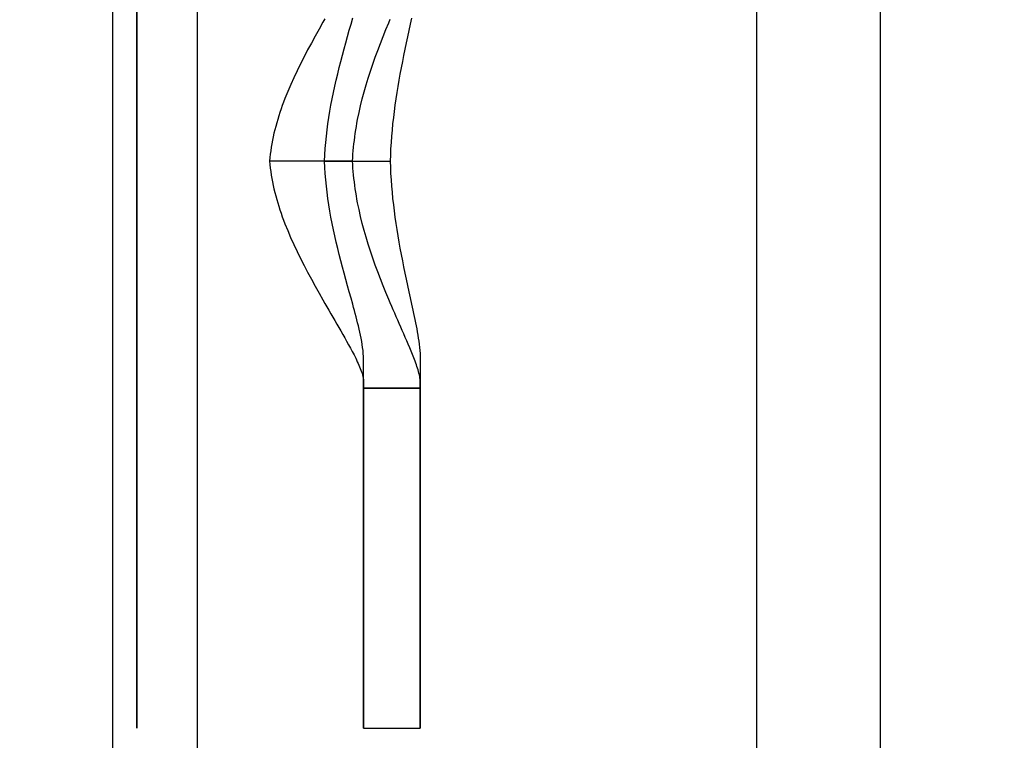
# Model space of a CAD drawing. Header units: millimetres. Extents: x 154 to 631, y -21 to 485.
# Tile 3 of 29: x 180 to 215, y -4 to 21. Entities that reach past the tile are written whole.
import ezdxf

# ---------------------------------------------------------------- set-up
doc = ezdxf.new("R2010")
doc.units = ezdxf.units.MM
doc.header["$MEASUREMENT"] = 0
doc.layers.add('Predefinito', color=5, linetype='Continuous')

# ---------------------------------------------------------------- blocks, each defined once
blk = doc.blocks.new('(#4357) (#777) Part3')
at = {"layer": 'Predefinito', "extrusion": (1, 0, 0)}
for points in [[(0, 20), (0.222, 19.998), (0.446, 19.99), (0.671, 19.977), (0.899, 19.96), (1.127, 19.936), (1.357, 19.908), (1.588, 19.873), (1.82, 19.833), (2.052, 19.787), (2.285, 19.735), (2.518, 19.678), (2.752, 19.614), (2.985, 19.544), (3.217, 19.468), (3.45, 19.386), (3.681, 19.298), (3.911, 19.203), (4.14, 19.103), (4.367, 18.996), (4.593, 18.883), (4.816, 18.764), (5.038, 18.638), (5.256, 18.507), (5.472, 18.37), (5.685, 18.227), (5.895, 18.078), (6.101, 17.924), (6.303, 17.764), (6.501, 17.598), (6.696, 17.427), (6.886, 17.252), (7.071, 17.071), (7.252, 16.886), (7.427, 16.696), (7.598, 16.501), (7.764, 16.303), (7.924, 16.101), (8.078, 15.895), (8.227, 15.685), (8.37, 15.472), (8.507, 15.256), (8.638, 15.038), (8.764, 14.816), (8.883, 14.593), (8.996, 14.367), (9.103, 14.14), (9.203, 13.911), (9.298, 13.681), (9.386, 13.45), (9.468, 13.217), (9.544, 12.985), (9.614, 12.752), (9.678, 12.518), (9.735, 12.285), (9.787, 12.052), (9.833, 11.82), (9.873, 11.588), (9.908, 11.357), (9.936, 11.127), (9.96, 10.899), (9.977, 10.671), (9.99, 10.446), (9.998, 10.222), (10, 10)], [(10, -10), (9.998, -10.222), (9.99, -10.446), (9.977, -10.671), (9.96, -10.899), (9.936, -11.127), (9.908, -11.357), (9.873, -11.588), (9.833, -11.82), (9.787, -12.052), (9.735, -12.285), (9.678, -12.518), (9.614, -12.752), (9.544, -12.985), (9.468, -13.217), (9.386, -13.45), (9.298, -13.681), (9.203, -13.911), (9.103, -14.14), (8.996, -14.367), (8.883, -14.593), (8.764, -14.816), (8.638, -15.038), (8.507, -15.256), (8.37, -15.472), (8.227, -15.685), (8.078, -15.895), (7.924, -16.101), (7.764, -16.303), (7.598, -16.501), (7.427, -16.696), (7.252, -16.886), (7.071, -17.071), (6.886, -17.252), (6.696, -17.427), (6.501, -17.598), (6.303, -17.764), (6.101, -17.924), (5.895, -18.078), (5.685, -18.227), (5.472, -18.37), (5.256, -18.507), (5.038, -18.638), (4.816, -18.764), (4.593, -18.883), (4.367, -18.996), (4.14, -19.103), (3.911, -19.203), (3.681, -19.298), (3.45, -19.386), (3.217, -19.468), (2.985, -19.544), (2.752, -19.614), (2.518, -19.678), (2.285, -19.735), (2.052, -19.787), (1.82, -19.833), (1.588, -19.873), (1.357, -19.908), (1.127, -19.936), (0.899, -19.96), (0.671, -19.977), (0.446, -19.99), (0.222, -19.998), (0, -20)], [(0, -18), (0.178, -17.998), (0.357, -17.992), (0.537, -17.982), (0.719, -17.968), (0.902, -17.949), (1.086, -17.926), (1.27, -17.899), (1.456, -17.866), (1.642, -17.83), (1.828, -17.788), (2.015, -17.742), (2.201, -17.691), (2.388, -17.635), (2.574, -17.575), (2.76, -17.509), (2.945, -17.438), (3.129, -17.363), (3.312, -17.282), (3.494, -17.197), (3.674, -17.106), (3.853, -17.011), (4.03, -16.911), (4.205, -16.806), (4.378, -16.696), (4.548, -16.582), (4.716, -16.462), (4.88, -16.339), (5.042, -16.211), (5.201, -16.078), (5.357, -15.942), (5.509, -15.801), (5.657, -15.657), (5.801, -15.509), (5.942, -15.357), (6.078, -15.201), (6.211, -15.042), (6.339, -14.88), (6.462, -14.716), (6.582, -14.548), (6.696, -14.378), (6.806, -14.205), (6.911, -14.03), (7.011, -13.853), (7.106, -13.674), (7.197, -13.494), (7.282, -13.312), (7.363, -13.129), (7.438, -12.945), (7.509, -12.76), (7.575, -12.574), (7.635, -12.388), (7.691, -12.201), (7.742, -12.015), (7.788, -11.828), (7.83, -11.642), (7.866, -11.456), (7.899, -11.27), (7.926, -11.086), (7.949, -10.902), (7.968, -10.719), (7.982, -10.537), (7.992, -10.357), (7.998, -10.178), (8, -10)], [(8, 10), (7.998, 10.178), (7.992, 10.357), (7.982, 10.537), (7.968, 10.719), (7.949, 10.902), (7.926, 11.086), (7.899, 11.27), (7.866, 11.456), (7.83, 11.642), (7.788, 11.828), (7.742, 12.015), (7.691, 12.201), (7.635, 12.388), (7.575, 12.574), (7.509, 12.76), (7.438, 12.945), (7.363, 13.129), (7.282, 13.312), (7.197, 13.494), (7.106, 13.674), (7.011, 13.853), (6.911, 14.03), (6.806, 14.205), (6.696, 14.378), (6.582, 14.548), (6.462, 14.716), (6.339, 14.88), (6.211, 15.042), (6.078, 15.201), (5.942, 15.357), (5.801, 15.509), (5.657, 15.657), (5.509, 15.801), (5.357, 15.942), (5.201, 16.078), (5.042, 16.211), (4.88, 16.339), (4.716, 16.462), (4.548, 16.582), (4.378, 16.696), (4.205, 16.806), (4.03, 16.911), (3.853, 17.011), (3.674, 17.106), (3.494, 17.197), (3.312, 17.282), (3.129, 17.363), (2.945, 17.438), (2.76, 17.509), (2.574, 17.575), (2.388, 17.635), (2.201, 17.691), (2.015, 17.742), (1.828, 17.788), (1.642, 17.83), (1.456, 17.866), (1.27, 17.899), (1.086, 17.926), (0.902, 17.949), (0.719, 17.968), (0.537, 17.982), (0.357, 17.992), (0.178, 17.998), (0, 18)], [(-10, -10), (-9.998, -10.222), (-9.99, -10.446), (-9.977, -10.671), (-9.96, -10.899), (-9.936, -11.127), (-9.908, -11.357), (-9.873, -11.588), (-9.833, -11.82), (-9.787, -12.052), (-9.735, -12.285), (-9.678, -12.518), (-9.614, -12.752), (-9.544, -12.985), (-9.468, -13.217), (-9.386, -13.45), (-9.298, -13.681), (-9.203, -13.911), (-9.103, -14.14), (-8.996, -14.367), (-8.883, -14.593), (-8.764, -14.816), (-8.638, -15.038), (-8.507, -15.256), (-8.37, -15.472), (-8.227, -15.685), (-8.078, -15.895), (-7.924, -16.101), (-7.764, -16.303), (-7.598, -16.501), (-7.427, -16.696), (-7.252, -16.886), (-7.071, -17.071), (-6.886, -17.252), (-6.696, -17.427), (-6.501, -17.598), (-6.303, -17.764), (-6.101, -17.924), (-5.895, -18.078), (-5.685, -18.227), (-5.472, -18.37), (-5.256, -18.507), (-5.038, -18.638), (-4.816, -18.764), (-4.593, -18.883), (-4.367, -18.996), (-4.14, -19.103), (-3.911, -19.203), (-3.681, -19.298), (-3.45, -19.386), (-3.217, -19.468), (-2.985, -19.544), (-2.752, -19.614), (-2.518, -19.678), (-2.285, -19.735), (-2.052, -19.787), (-1.82, -19.833), (-1.588, -19.873), (-1.357, -19.908), (-1.127, -19.936), (-0.899, -19.96), (-0.671, -19.977), (-0.446, -19.99), (-0.222, -19.998), (0, -20)], [(0, 20), (-0.222, 19.998), (-0.446, 19.99), (-0.671, 19.977), (-0.899, 19.96), (-1.127, 19.936), (-1.357, 19.908), (-1.588, 19.873), (-1.82, 19.833), (-2.052, 19.787), (-2.285, 19.735), (-2.518, 19.678), (-2.752, 19.614), (-2.985, 19.544), (-3.217, 19.468), (-3.45, 19.386), (-3.681, 19.298), (-3.911, 19.203), (-4.14, 19.103), (-4.367, 18.996), (-4.593, 18.883), (-4.816, 18.764), (-5.038, 18.638), (-5.256, 18.507), (-5.472, 18.37), (-5.685, 18.227), (-5.895, 18.078), (-6.101, 17.924), (-6.303, 17.764), (-6.501, 17.598), (-6.696, 17.427), (-6.886, 17.252), (-7.071, 17.071), (-7.252, 16.886), (-7.427, 16.696), (-7.598, 16.501), (-7.764, 16.303), (-7.924, 16.101), (-8.078, 15.895), (-8.227, 15.685), (-8.37, 15.472), (-8.507, 15.256), (-8.638, 15.038), (-8.764, 14.816), (-8.883, 14.593), (-8.996, 14.367), (-9.103, 14.14), (-9.203, 13.911), (-9.298, 13.681), (-9.386, 13.45), (-9.468, 13.217), (-9.544, 12.985), (-9.614, 12.752), (-9.678, 12.518), (-9.735, 12.285), (-9.787, 12.052), (-9.833, 11.82), (-9.873, 11.588), (-9.908, 11.357), (-9.936, 11.127), (-9.96, 10.899), (-9.977, 10.671), (-9.99, 10.446), (-9.998, 10.222), (-10, 10)], [(0, -18), (-0.178, -17.998), (-0.357, -17.992), (-0.537, -17.982), (-0.719, -17.968), (-0.902, -17.949), (-1.086, -17.926), (-1.27, -17.899), (-1.456, -17.866), (-1.642, -17.83), (-1.828, -17.788), (-2.015, -17.742), (-2.201, -17.691), (-2.388, -17.635), (-2.574, -17.575), (-2.76, -17.509), (-2.945, -17.438), (-3.129, -17.363), (-3.312, -17.282), (-3.494, -17.197), (-3.674, -17.106), (-3.853, -17.011), (-4.03, -16.911), (-4.205, -16.806), (-4.378, -16.696), (-4.548, -16.582), (-4.716, -16.462), (-4.88, -16.339), (-5.042, -16.211), (-5.201, -16.078), (-5.357, -15.942), (-5.509, -15.801), (-5.657, -15.657), (-5.801, -15.509), (-5.942, -15.357), (-6.078, -15.201), (-6.211, -15.042), (-6.339, -14.88), (-6.462, -14.716), (-6.582, -14.548), (-6.696, -14.378), (-6.806, -14.205), (-6.911, -14.03), (-7.011, -13.853), (-7.106, -13.674), (-7.197, -13.494), (-7.282, -13.312), (-7.363, -13.129), (-7.438, -12.945), (-7.509, -12.76), (-7.575, -12.574), (-7.635, -12.388), (-7.691, -12.201), (-7.742, -12.015), (-7.788, -11.828), (-7.83, -11.642), (-7.866, -11.456), (-7.899, -11.27), (-7.926, -11.086), (-7.949, -10.902), (-7.968, -10.719), (-7.982, -10.537), (-7.992, -10.357), (-7.998, -10.178), (-8, -10)], [(-8, 10), (-7.998, 10.178), (-7.992, 10.357), (-7.982, 10.537), (-7.968, 10.719), (-7.949, 10.902), (-7.926, 11.086), (-7.899, 11.27), (-7.866, 11.456), (-7.83, 11.642), (-7.788, 11.828), (-7.742, 12.015), (-7.691, 12.201), (-7.635, 12.388), (-7.575, 12.574), (-7.509, 12.76), (-7.438, 12.945), (-7.363, 13.129), (-7.282, 13.312), (-7.197, 13.494), (-7.106, 13.674), (-7.011, 13.853), (-6.911, 14.03), (-6.806, 14.205), (-6.696, 14.378), (-6.582, 14.548), (-6.462, 14.716), (-6.339, 14.88), (-6.211, 15.042), (-6.078, 15.201), (-5.942, 15.357), (-5.801, 15.509), (-5.657, 15.657), (-5.509, 15.801), (-5.357, 15.942), (-5.201, 16.078), (-5.042, 16.211), (-4.88, 16.339), (-4.716, 16.462), (-4.548, 16.582), (-4.378, 16.696), (-4.205, 16.806), (-4.03, 16.911), (-3.853, 17.011), (-3.674, 17.106), (-3.494, 17.197), (-3.312, 17.282), (-3.129, 17.363), (-2.945, 17.438), (-2.76, 17.509), (-2.574, 17.575), (-2.388, 17.635), (-2.201, 17.691), (-2.015, 17.742), (-1.828, 17.788), (-1.642, 17.83), (-1.456, 17.866), (-1.27, 17.899), (-1.086, 17.926), (-0.902, 17.949), (-0.719, 17.968), (-0.537, 17.982), (-0.357, 17.992), (-0.178, 17.998), (0, 18)], [(0, -20), (0, -18)], [(0, 18), (0, 20)], [(-8, -10), (-8, 10)], [(-8, -10), (-8, 10)], [(-8, 8), (-8, -6)], [(-9, -6), (-9, 8)], [(-10, 10), (-10, -10)], [(-10, 10), (-10, -10)], [(-10, -6), (-10, 8)]]:
    blk.add_lwpolyline(points, dxfattribs=at)
at = {"layer": 'Predefinito'}
for points in [[(-235, 0), (235, 0)], [(235, 0), (-235, 0)], [(235, 0), (-235, 0)], [(-235, 0), (235, 0)], [(-215, -7.612), (-215, -4.684)], [(-215, -6.624), (-215, -8.938)], [(-235, -8), (-222, -8)], [(-222.761, -8), (-235, -8)], [(-235, -8), (-223, -8)], [(-235, -8), (-235, -10)], [(-223, -8), (-223, -10)], [(-223, -10), (-223, -8)], [(-223, -10), (-223, -8)], [(-222, -10), (-235, -10)], [(-235, -10), (-222.761, -10)], [(-235, -10), (-223, -10)]]:
    blk.add_lwpolyline(points, dxfattribs=at)
at = {"layer": 'Predefinito', "extrusion": (0, 1, 0)}
for points in [[(215, 16.485), (215.206, 16.471), (215.413, 16.451), (215.622, 16.426), (215.832, 16.395), (216.043, 16.359), (216.254, 16.317), (216.467, 16.269), (216.679, 16.216), (216.892, 16.157), (217.104, 16.091), (217.316, 16.02), (217.528, 15.942), (217.738, 15.859), (217.948, 15.769), (218.156, 15.674), (218.363, 15.572), (218.567, 15.464), (218.77, 15.35), (218.97, 15.23), (219.168, 15.104), (219.362, 14.972), (219.553, 14.835), (219.741, 14.692), (219.926, 14.543), (220.106, 14.389), (220.282, 14.23), (220.454, 14.066), (220.622, 13.897), (220.784, 13.724), (220.942, 13.546), (221.094, 13.363), (221.241, 13.177)], [(208.759, 13.177), (208.906, 13.363), (209.058, 13.546), (209.216, 13.724), (209.378, 13.897), (209.546, 14.066), (209.718, 14.23), (209.894, 14.389), (210.074, 14.543), (210.259, 14.692), (210.447, 14.835), (210.638, 14.972), (210.832, 15.104), (211.03, 15.23), (211.23, 15.35), (211.433, 15.464), (211.637, 15.572), (211.844, 15.674), (212.052, 15.769), (212.262, 15.859), (212.472, 15.942), (212.684, 16.02), (212.896, 16.091), (213.108, 16.157), (213.321, 16.216), (213.533, 16.269), (213.746, 16.317), (213.957, 16.359), (214.168, 16.395), (214.378, 16.426), (214.587, 16.451), (214.794, 16.471), (215, 16.485)], [(222.761, 10), (222.817, 9.754), (222.865, 9.507), (222.906, 9.257), (222.94, 9.007), (222.966, 8.756), (222.985, 8.504), (222.996, 8.252), (223, 8)], [(223, -6), (222.996, -6.258), (222.984, -6.517), (222.965, -6.776), (222.937, -7.035), (222.901, -7.293), (222.857, -7.551), (222.806, -7.807), (222.746, -8.062), (222.679, -8.314), (222.604, -8.565), (222.521, -8.813), (222.431, -9.057), (222.334, -9.299), (222.229, -9.537), (222.118, -9.77), (222, -10)], [(223, -6), (222.998, -6.183), (222.992, -6.367), (222.982, -6.553), (222.968, -6.74), (222.949, -6.928), (222.926, -7.117), (222.899, -7.307), (222.867, -7.497), (222.831, -7.688), (222.79, -7.88), (222.744, -8.071), (222.693, -8.263), (222.638, -8.454), (222.578, -8.645), (222.513, -8.836), (222.443, -9.026), (222.368, -9.215), (222.289, -9.403), (222.204, -9.59), (222.115, -9.776), (222.021, -9.96), (221.922, -10.143), (221.819, -10.323), (221.71, -10.501), (221.597, -10.677), (221.48, -10.851), (221.358, -11.022), (221.232, -11.19), (221.101, -11.355), (220.966, -11.517), (220.827, -11.676), (220.685, -11.831), (220.538, -11.983), (220.388, -12.131), (220.234, -12.275), (220.077, -12.415), (219.916, -12.551), (219.753, -12.683), (219.587, -12.81), (219.418, -12.933), (219.246, -13.052), (219.072, -13.166), (218.896, -13.275), (218.718, -13.38), (218.537, -13.48), (218.356, -13.575), (218.173, -13.666), (217.988, -13.751), (217.802, -13.832), (217.616, -13.908), (217.429, -13.98), (217.241, -14.046), (217.052, -14.108), (216.864, -14.165), (216.675, -14.217), (216.487, -14.265), (216.299, -14.308), (216.111, -14.346), (215.924, -14.38), (215.737, -14.41), (215.551, -14.435), (215.366, -14.456), (215.183, -14.473), (215, -14.485)], [(215, -14.485), (214.817, -14.473), (214.634, -14.456), (214.449, -14.435), (214.263, -14.41), (214.076, -14.38), (213.889, -14.346), (213.701, -14.308), (213.513, -14.265), (213.325, -14.217), (213.136, -14.165), (212.948, -14.108), (212.759, -14.046), (212.571, -13.98), (212.384, -13.908), (212.198, -13.832), (212.012, -13.751), (211.827, -13.666), (211.644, -13.575), (211.463, -13.48), (211.282, -13.38), (211.104, -13.275), (210.928, -13.166), (210.754, -13.052), (210.582, -12.933), (210.413, -12.81), (210.247, -12.683), (210.084, -12.551), (209.923, -12.415), (209.766, -12.275), (209.612, -12.131), (209.462, -11.983), (209.315, -11.831), (209.173, -11.676), (209.034, -11.517), (208.899, -11.355), (208.768, -11.19), (208.642, -11.022), (208.52, -10.851), (208.403, -10.677), (208.29, -10.501), (208.181, -10.323), (208.078, -10.143), (207.979, -9.96), (207.885, -9.776), (207.796, -9.59), (207.711, -9.403), (207.632, -9.215), (207.557, -9.026), (207.487, -8.836), (207.422, -8.645), (207.362, -8.454), (207.307, -8.263), (207.256, -8.071), (207.21, -7.88), (207.169, -7.688), (207.133, -7.497), (207.101, -7.307), (207.074, -7.117), (207.051, -6.928), (207.032, -6.74), (207.018, -6.553), (207.008, -6.367), (207.002, -6.183), (207, -6)], [(223, 8), (222.996, 8.252), (222.985, 8.504), (222.966, 8.756), (222.94, 9.007), (222.906, 9.257), (222.865, 9.507), (222.817, 9.754), (222.761, 10)], [(222, -10), (222.118, -9.77), (222.229, -9.537), (222.334, -9.299), (222.431, -9.057), (222.521, -8.813), (222.604, -8.565), (222.679, -8.314), (222.746, -8.062), (222.806, -7.807), (222.857, -7.551), (222.901, -7.293), (222.937, -7.035), (222.965, -6.776), (222.984, -6.517), (222.996, -6.258), (223, -6)]]:
    blk.add_lwpolyline(points, dxfattribs=at)
at = {"layer": 'Predefinito'}
for points in [[(-215, -4.684, 16.485), (-215.123, -4.695, 16.477), (-215.245, -4.709, 16.467), (-215.368, -4.725, 16.456), (-215.49, -4.743, 16.442), (-215.613, -4.764, 16.427), (-215.735, -4.787, 16.41), (-215.858, -4.812, 16.391), (-215.981, -4.84, 16.37), (-216.103, -4.869, 16.347), (-216.226, -4.901, 16.323), (-216.348, -4.935, 16.297), (-216.471, -4.971, 16.268), (-216.594, -5.008, 16.238), (-216.716, -5.048, 16.206), (-216.839, -5.09, 16.172), (-216.961, -5.133, 16.136), (-217.084, -5.178, 16.098), (-217.206, -5.225, 16.058), (-217.451, -5.324, 15.971), (-217.696, -5.428, 15.876), (-217.94, -5.539, 15.773), (-218.185, -5.654, 15.66), (-218.43, -5.774, 15.537), (-218.675, -5.899, 15.404), (-218.919, -6.027, 15.261), (-219.163, -6.158, 15.107), (-219.407, -6.292, 14.941), (-219.651, -6.428, 14.762), (-219.894, -6.567, 14.569), (-220.016, -6.637, 14.467), (-220.138, -6.707, 14.361), (-220.26, -6.777, 14.251), (-220.381, -6.847, 14.137), (-220.503, -6.918, 14.018), (-220.625, -6.988, 13.894), (-220.746, -7.059, 13.765), (-220.868, -7.129, 13.631), (-220.989, -7.198, 13.491), (-221.11, -7.268, 13.344), (-221.231, -7.336, 13.191), (-221.352, -7.404, 13.031), (-221.472, -7.471, 12.862), (-221.593, -7.536, 12.684), (-221.713, -7.6, 12.497), (-221.833, -7.663, 12.299), (-221.952, -7.722, 12.089), (-222.012, -7.752, 11.977), (-222.072, -7.78, 11.861), (-222.132, -7.808, 11.741), (-222.192, -7.835, 11.617), (-222.251, -7.86, 11.489), (-222.309, -7.884, 11.356), (-222.367, -7.907, 11.219), (-222.424, -7.927, 11.075), (-222.481, -7.946, 10.924), (-222.538, -7.963, 10.765), (-222.595, -7.978, 10.594), (-222.652, -7.99, 10.409), (-222.707, -7.997, 10.211), (-222.735, -7.999, 10.107), (-222.761, -8, 10)], [(-209.984, -6.637, 14.467), (-210.105, -6.567, 14.568), (-210.349, -6.429, 14.761), (-210.593, -6.292, 14.94), (-210.837, -6.158, 15.107), (-211.081, -6.027, 15.261), (-211.325, -5.899, 15.404), (-211.57, -5.775, 15.537), (-211.814, -5.654, 15.659), (-212.059, -5.539, 15.772), (-212.303, -5.429, 15.876), (-212.548, -5.324, 15.971), (-212.793, -5.226, 16.058), (-212.916, -5.179, 16.098), (-213.038, -5.133, 16.136), (-213.161, -5.09, 16.172), (-213.283, -5.048, 16.206), (-213.406, -5.009, 16.238), (-213.529, -4.971, 16.268), (-213.651, -4.935, 16.296), (-213.774, -4.901, 16.323), (-213.897, -4.869, 16.347), (-214.019, -4.84, 16.37), (-214.142, -4.812, 16.391), (-214.264, -4.787, 16.41), (-214.387, -4.764, 16.427), (-214.51, -4.743, 16.442), (-214.632, -4.725, 16.456), (-214.755, -4.709, 16.467), (-214.877, -4.695, 16.477), (-215, -4.684, 16.485)], [(-222, -8, -10), (-221.893, -7.998, -10.194), (-221.786, -7.991, -10.377), (-221.679, -7.981, -10.551), (-221.571, -7.968, -10.717), (-221.464, -7.952, -10.875), (-221.355, -7.934, -11.026), (-221.247, -7.914, -11.17), (-221.139, -7.892, -11.308), (-221.031, -7.869, -11.44), (-220.922, -7.845, -11.568), (-220.813, -7.819, -11.692), (-220.704, -7.792, -11.811), (-220.594, -7.765, -11.925), (-220.485, -7.737, -12.036), (-220.376, -7.708, -12.142), (-220.267, -7.679, -12.244), (-220.158, -7.649, -12.343), (-220.049, -7.619, -12.439), (-219.831, -7.559, -12.621), (-219.612, -7.497, -12.791), (-219.393, -7.436, -12.95), (-219.174, -7.375, -13.1), (-218.955, -7.315, -13.239), (-218.735, -7.256, -13.37), (-218.516, -7.198, -13.491), (-218.297, -7.142, -13.605), (-218.077, -7.087, -13.711), (-217.858, -7.035, -13.809), (-217.638, -6.985, -13.899), (-217.419, -6.938, -13.983), (-217.199, -6.893, -14.06), (-216.979, -6.851, -14.13), (-216.759, -6.812, -14.194), (-216.539, -6.777, -14.252), (-216.319, -6.744, -14.303), (-216.099, -6.715, -14.348), (-215.879, -6.69, -14.387), (-215.66, -6.668, -14.42), (-215.44, -6.65, -14.448), (-215.22, -6.635, -14.469), (-215, -6.624, -14.485)], [(-215, -6.624, -14.485), (-214.78, -6.635, -14.469), (-214.56, -6.65, -14.448), (-214.341, -6.668, -14.421), (-214.121, -6.69, -14.387), (-213.901, -6.715, -14.348), (-213.681, -6.744, -14.303), (-213.461, -6.777, -14.252), (-213.241, -6.812, -14.194), (-213.021, -6.851, -14.131), (-212.802, -6.893, -14.06), (-212.582, -6.938, -13.984), (-212.362, -6.985, -13.9), (-212.143, -7.035, -13.809), (-211.923, -7.087, -13.711), (-211.704, -7.141, -13.606), (-211.485, -7.198, -13.492), (-211.265, -7.256, -13.37), (-211.046, -7.315, -13.239), (-210.826, -7.375, -13.1), (-210.607, -7.436, -12.95), (-210.388, -7.497, -12.791), (-210.169, -7.559, -12.621), (-209.951, -7.619, -12.439)], [(-222.761, -10, 10), (-222.705, -9.998, 10.219), (-222.648, -9.991, 10.42), (-222.591, -9.982, 10.606), (-222.533, -9.97, 10.78), (-222.474, -9.955, 10.943), (-222.416, -9.94, 11.098), (-222.356, -9.922, 11.244), (-222.297, -9.904, 11.384), (-222.238, -9.884, 11.518), (-222.178, -9.864, 11.646), (-222.119, -9.842, 11.769), (-222.059, -9.82, 11.887), (-221.939, -9.774, 12.112), (-221.819, -9.727, 12.322), (-221.699, -9.677, 12.52), (-221.578, -9.627, 12.706), (-221.457, -9.575, 12.883), (-221.337, -9.523, 13.051), (-221.216, -9.471, 13.211), (-221.095, -9.418, 13.363), (-220.973, -9.364, 13.509), (-220.852, -9.311, 13.648), (-220.731, -9.257, 13.782), (-220.609, -9.204, 13.91), (-220.488, -9.151, 14.033), (-220.366, -9.098, 14.151), (-220.245, -9.045, 14.265), (-220.123, -8.993, 14.374), (-220.001, -8.941, 14.48), (-219.88, -8.889, 14.581), (-219.636, -8.788, 14.773), (-219.393, -8.689, 14.95), (-219.15, -8.592, 15.116), (-218.906, -8.499, 15.269), (-218.664, -8.41, 15.41), (-218.42, -8.324, 15.542), (-218.175, -8.241, 15.664), (-217.931, -8.163, 15.777), (-217.686, -8.088, 15.88), (-217.441, -8.019, 15.975), (-217.197, -7.954, 16.061), (-216.955, -7.895, 16.138), (-216.71, -7.84, 16.208), (-216.466, -7.791, 16.27), (-216.343, -7.768, 16.298), (-216.221, -7.747, 16.324), (-216.099, -7.727, 16.348), (-215.977, -7.708, 16.371), (-215.855, -7.691, 16.391), (-215.732, -7.675, 16.41), (-215.61, -7.661, 16.427), (-215.488, -7.648, 16.442), (-215.366, -7.637, 16.456), (-215.244, -7.627, 16.467), (-215.122, -7.619, 16.477), (-215, -7.612, 16.485)], [(-215, -7.612, 16.485), (-214.878, -7.619, 16.477), (-214.756, -7.627, 16.467), (-214.634, -7.637, 16.456), (-214.512, -7.648, 16.442), (-214.39, -7.661, 16.427), (-214.268, -7.675, 16.41), (-214.146, -7.691, 16.391), (-214.023, -7.708, 16.371), (-213.901, -7.727, 16.348), (-213.779, -7.746, 16.324), (-213.657, -7.768, 16.298), (-213.535, -7.791, 16.27), (-213.29, -7.84, 16.208), (-213.046, -7.895, 16.138), (-212.802, -7.954, 16.06), (-212.558, -8.019, 15.975), (-212.314, -8.088, 15.88), (-212.07, -8.162, 15.777), (-211.826, -8.241, 15.665), (-211.582, -8.323, 15.543), (-211.338, -8.409, 15.411), (-211.094, -8.499, 15.269), (-210.85, -8.593, 15.115), (-210.607, -8.689, 14.95), (-210.364, -8.788, 14.772), (-210.12, -8.889, 14.581), (-209.999, -8.94, 14.48)], [(-215, -8.938, -14.485), (-215.219, -8.946, -14.47), (-215.439, -8.956, -14.448), (-215.658, -8.97, -14.421), (-215.878, -8.986, -14.388), (-216.097, -9.005, -14.349), (-216.317, -9.026, -14.304), (-216.536, -9.051, -14.253), (-216.756, -9.077, -14.195), (-216.975, -9.107, -14.132), (-217.195, -9.138, -14.062), (-217.414, -9.172, -13.985), (-217.633, -9.207, -13.902), (-217.852, -9.245, -13.811), (-218.072, -9.285, -13.713), (-218.291, -9.326, -13.608), (-218.51, -9.369, -13.495), (-218.729, -9.414, -13.373), (-218.948, -9.459, -13.243), (-219.167, -9.506, -13.104), (-219.386, -9.553, -12.955), (-219.605, -9.601, -12.796), (-219.824, -9.649, -12.626), (-220.042, -9.697, -12.445), (-220.261, -9.744, -12.25), (-220.37, -9.767, -12.148), (-220.479, -9.789, -12.041), (-220.588, -9.812, -11.931), (-220.697, -9.833, -11.817), (-220.807, -9.855, -11.699), (-220.916, -9.875, -11.576), (-221.024, -9.895, -11.448), (-221.133, -9.913, -11.315), (-221.242, -9.931, -11.176), (-221.351, -9.947, -11.032), (-221.459, -9.961, -10.88), (-221.568, -9.974, -10.722), (-221.676, -9.985, -10.555), (-221.784, -9.993, -10.38), (-221.892, -9.998, -10.196), (-222, -10, -10)], [(-209.957, -9.697, -12.444), (-210.176, -9.649, -12.626), (-210.394, -9.601, -12.796), (-210.613, -9.553, -12.955), (-210.832, -9.506, -13.104), (-211.051, -9.46, -13.243), (-211.27, -9.414, -13.373), (-211.489, -9.37, -13.494), (-211.709, -9.327, -13.607), (-211.928, -9.285, -13.713), (-212.147, -9.246, -13.81), (-212.366, -9.208, -13.901), (-212.586, -9.172, -13.985), (-212.806, -9.138, -14.062), (-213.025, -9.107, -14.132), (-213.245, -9.077, -14.195), (-213.464, -9.051, -14.253), (-213.684, -9.027, -14.304), (-213.903, -9.005, -14.349), (-214.122, -8.986, -14.388), (-214.342, -8.97, -14.421), (-214.561, -8.956, -14.448), (-214.781, -8.946, -14.469), (-215, -8.938, -14.485)]]:
    blk.add_polyline3d(points, dxfattribs=at)
blk = doc.blocks.new('(#4356) (#4272) Assem1')
at = {"layer": 'Predefinito', "extrusion": (0, 1, 2.88998e-16), "rotation": -90}
blk.add_blockref('(#4357) (#777) Part3', (-184.62, 0, 455), dxfattribs=at)
blk = doc.blocks.new('(#4355) Document')
at = {"layer": 'Predefinito', "extrusion": (0.034899, 0, 0.999391)}
for points in [[(-10.694, -153.878), (474.473, -153.88), (474.641, -153.885), (474.81, -153.895), (474.98, -153.908), (475.152, -153.926), (475.324, -153.947), (475.497, -153.973), (475.671, -154.003), (475.846, -154.038), (476.02, -154.076), (476.195, -154.12), (476.37, -154.168), (476.545, -154.22), (476.72, -154.277), (476.894, -154.338), (477.067, -154.405), (477.24, -154.475), (477.412, -154.551), (477.582, -154.631), (477.751, -154.716), (477.919, -154.805), (478.085, -154.899), (478.249, -154.998), (478.411, -155.101), (478.57, -155.208), (478.727, -155.319), (478.882, -155.435), (479.034, -155.555), (479.183, -155.679), (479.328, -155.807), (479.471, -155.939), (479.61, -156.075), (479.745, -156.214), (479.877, -156.356), (480.005, -156.502), (480.129, -156.651), (480.249, -156.803), (480.365, -156.957), (480.477, -157.114), (480.584, -157.274), (480.687, -157.436), (480.785, -157.6), (480.879, -157.766), (480.969, -157.933), (481.053, -158.102), (481.134, -158.273), (481.209, -158.445), (481.28, -158.617), (481.346, -158.791), (481.408, -158.965), (481.465, -159.139), (481.517, -159.314), (481.565, -159.489), (481.608, -159.664), (481.647, -159.839), (481.681, -160.013), (481.711, -160.187), (481.737, -160.36), (481.759, -160.533), (481.776, -160.704), (481.79, -160.874), (481.799, -161.044), (481.805, -161.212), (481.806, -176.378), (481.805, -176.544), (481.799, -176.712), (481.79, -176.882), (481.776, -177.052), (481.759, -177.223), (481.737, -177.396), (481.711, -177.569), (481.681, -177.743), (481.647, -177.917), (481.608, -178.092), (481.565, -178.267), (481.517, -178.442), (481.465, -178.617), (481.408, -178.791), (481.346, -178.965), (481.28, -179.139), (481.209, -179.311), (481.134, -179.483), (481.053, -179.654), (480.969, -179.823), (480.879, -179.99), (480.785, -180.156), (480.687, -180.32), (480.584, -180.482), (480.477, -180.642), (480.365, -180.799), (480.249, -180.953), (480.129, -181.105), (480.005, -181.254), (479.877, -181.4), (479.745, -181.542), (479.61, -181.681), (479.471, -181.817), (479.328, -181.949), (479.183, -182.077), (479.034, -182.201), (478.882, -182.321), (478.727, -182.437), (478.57, -182.548), (478.411, -182.655), (478.249, -182.758), (478.085, -182.857), (477.919, -182.951), (477.751, -183.04), (477.582, -183.125), (477.412, -183.205), (477.24, -183.281), (477.067, -183.351), (476.894, -183.418), (476.72, -183.479), (476.545, -183.536), (476.37, -183.589), (476.195, -183.636), (476.02, -183.68), (475.846, -183.718), (475.671, -183.753), (475.497, -183.783), (475.324, -183.809), (475.152, -183.83), (474.98, -183.848), (474.81, -183.861), (474.641, -183.871), (474.473, -183.876), (474.306, -183.878)], [(-10.694, -153.878), (474.473, -153.88), (474.641, -153.885), (474.81, -153.895), (474.98, -153.908), (475.152, -153.926), (475.324, -153.947), (475.497, -153.973), (475.671, -154.003), (475.846, -154.038), (476.02, -154.076), (476.195, -154.12), (476.37, -154.168), (476.545, -154.22), (476.72, -154.277), (476.894, -154.338), (477.067, -154.405), (477.24, -154.475), (477.412, -154.551), (477.582, -154.631), (477.751, -154.716), (477.919, -154.805), (478.085, -154.899), (478.249, -154.998), (478.411, -155.101), (478.57, -155.208), (478.727, -155.319), (478.882, -155.435), (479.034, -155.555), (479.183, -155.679), (479.328, -155.807), (479.471, -155.939), (479.61, -156.075), (479.745, -156.214), (479.877, -156.356), (480.005, -156.502), (480.129, -156.651), (480.249, -156.803), (480.365, -156.957), (480.477, -157.114), (480.584, -157.274), (480.687, -157.436), (480.785, -157.6), (480.879, -157.766), (480.969, -157.933), (481.053, -158.102), (481.134, -158.273), (481.209, -158.445), (481.28, -158.617), (481.346, -158.791), (481.408, -158.965), (481.465, -159.139), (481.517, -159.314), (481.565, -159.489), (481.608, -159.664), (481.647, -159.839), (481.681, -160.013), (481.711, -160.187), (481.737, -160.36), (481.759, -160.533), (481.776, -160.704), (481.79, -160.874), (481.799, -161.044), (481.805, -161.212), (481.806, -176.378), (481.805, -176.544), (481.799, -176.712), (481.79, -176.882), (481.776, -177.052), (481.759, -177.223), (481.737, -177.396), (481.711, -177.569), (481.681, -177.743), (481.647, -177.917), (481.608, -178.092), (481.565, -178.267), (481.517, -178.442), (481.465, -178.617), (481.408, -178.791), (481.346, -178.965), (481.28, -179.139), (481.209, -179.311), (481.134, -179.483), (481.053, -179.654), (480.969, -179.823), (480.879, -179.99), (480.785, -180.156), (480.687, -180.32), (480.584, -180.482), (480.477, -180.642), (480.365, -180.799), (480.249, -180.953), (480.129, -181.105), (480.005, -181.254), (479.877, -181.4), (479.745, -181.542), (479.61, -181.681), (479.471, -181.817), (479.328, -181.949), (479.183, -182.077), (479.034, -182.201), (478.882, -182.321), (478.727, -182.437), (478.57, -182.548), (478.411, -182.655), (478.249, -182.758), (478.085, -182.857), (477.919, -182.951), (477.751, -183.04), (477.582, -183.125), (477.412, -183.205), (477.24, -183.281), (477.067, -183.351), (476.894, -183.418), (476.72, -183.479), (476.545, -183.536), (476.37, -183.589), (476.195, -183.636), (476.02, -183.68), (475.846, -183.718), (475.671, -183.753), (475.497, -183.783), (475.324, -183.809), (475.152, -183.83), (474.98, -183.848), (474.81, -183.861), (474.641, -183.871), (474.473, -183.876), (474.306, -183.878)], [(-10.694, -153.878), (474.473, -153.88), (474.641, -153.885), (474.81, -153.895), (474.98, -153.908), (475.152, -153.926), (475.324, -153.947), (475.497, -153.973), (475.671, -154.003), (475.846, -154.038), (476.02, -154.076), (476.195, -154.12), (476.37, -154.168), (476.545, -154.22), (476.72, -154.277), (476.894, -154.338), (477.067, -154.405), (477.24, -154.475), (477.412, -154.551), (477.582, -154.631), (477.751, -154.716), (477.919, -154.805), (478.085, -154.899), (478.249, -154.998), (478.411, -155.101), (478.57, -155.208), (478.727, -155.319), (478.882, -155.435), (479.034, -155.555), (479.183, -155.679), (479.328, -155.807), (479.471, -155.939), (479.61, -156.075), (479.745, -156.214), (479.877, -156.356), (480.005, -156.502), (480.129, -156.651), (480.249, -156.803), (480.365, -156.957), (480.477, -157.114), (480.584, -157.274), (480.687, -157.436), (480.785, -157.6), (480.879, -157.766), (480.969, -157.933), (481.053, -158.102), (481.134, -158.273), (481.209, -158.445), (481.28, -158.617), (481.346, -158.791), (481.408, -158.965), (481.465, -159.139), (481.517, -159.314), (481.565, -159.489), (481.608, -159.664), (481.647, -159.839), (481.681, -160.013), (481.711, -160.187), (481.737, -160.36), (481.759, -160.533), (481.776, -160.704), (481.79, -160.874), (481.799, -161.044), (481.805, -161.212), (481.806, -176.378), (481.805, -176.544), (481.799, -176.712), (481.79, -176.882), (481.776, -177.052), (481.759, -177.223), (481.737, -177.396), (481.711, -177.569), (481.681, -177.743), (481.647, -177.917), (481.608, -178.092), (481.565, -178.267), (481.517, -178.442), (481.465, -178.617), (481.408, -178.791), (481.346, -178.965), (481.28, -179.139), (481.209, -179.311), (481.134, -179.483), (481.053, -179.654), (480.969, -179.823), (480.879, -179.99), (480.785, -180.156), (480.687, -180.32), (480.584, -180.482), (480.477, -180.642), (480.365, -180.799), (480.249, -180.953), (480.129, -181.105), (480.005, -181.254), (479.877, -181.4), (479.745, -181.542), (479.61, -181.681), (479.471, -181.817), (479.328, -181.949), (479.183, -182.077), (479.034, -182.201), (478.882, -182.321), (478.727, -182.437), (478.57, -182.548), (478.411, -182.655), (478.249, -182.758), (478.085, -182.857), (477.919, -182.951), (477.751, -183.04), (477.582, -183.125), (477.412, -183.205), (477.24, -183.281), (477.067, -183.351), (476.894, -183.418), (476.72, -183.479), (476.545, -183.536), (476.37, -183.589), (476.195, -183.636), (476.02, -183.68), (475.846, -183.718), (475.671, -183.753), (475.497, -183.783), (475.324, -183.809), (475.152, -183.83), (474.98, -183.848), (474.81, -183.861), (474.641, -183.871), (474.473, -183.876), (474.306, -183.878)], [(474.306, -183.878), (-10.86, -183.876), (-11.028, -183.871), (-11.197, -183.861), (-11.367, -183.848), (-11.539, -183.83), (-11.711, -183.809), (-11.884, -183.783), (-12.058, -183.753), (-12.233, -183.718), (-12.407, -183.68), (-12.582, -183.636), (-12.757, -183.589), (-12.932, -183.536), (-13.107, -183.479), (-13.281, -183.418), (-13.454, -183.351), (-13.627, -183.281), (-13.799, -183.205), (-13.969, -183.125), (-14.138, -183.04), (-14.306, -182.951), (-14.472, -182.857), (-14.636, -182.758), (-14.798, -182.655), (-14.957, -182.548), (-15.114, -182.437), (-15.269, -182.321), (-15.421, -182.201), (-15.57, -182.077), (-15.715, -181.949), (-15.858, -181.817), (-15.997, -181.681), (-16.132, -181.542), (-16.264, -181.4), (-16.392, -181.254), (-16.516, -181.105), (-16.636, -180.953), (-16.752, -180.799), (-16.864, -180.642), (-16.971, -180.482), (-17.074, -180.32), (-17.172, -180.156), (-17.266, -179.99), (-17.356, -179.823), (-17.44, -179.654), (-17.521, -179.483), (-17.596, -179.311), (-17.667, -179.139), (-17.733, -178.965), (-17.795, -178.791), (-17.852, -178.617), (-17.904, -178.442), (-17.952, -178.267), (-17.995, -178.092), (-18.034, -177.917), (-18.068, -177.743), (-18.098, -177.569), (-18.124, -177.396), (-18.146, -177.223), (-18.163, -177.052), (-18.177, -176.882), (-18.186, -176.712), (-18.192, -176.544), (-18.194, -161.378), (-18.192, -161.212), (-18.186, -161.044), (-18.177, -160.874), (-18.163, -160.704), (-18.146, -160.533), (-18.124, -160.36), (-18.098, -160.187), (-18.068, -160.013), (-18.034, -159.839), (-17.995, -159.664), (-17.952, -159.489), (-17.904, -159.314), (-17.852, -159.139), (-17.795, -158.965), (-17.733, -158.791), (-17.667, -158.617), (-17.596, -158.445), (-17.521, -158.273), (-17.44, -158.102), (-17.356, -157.933), (-17.266, -157.766), (-17.172, -157.6), (-17.074, -157.436), (-16.971, -157.274), (-16.864, -157.114), (-16.752, -156.957), (-16.636, -156.803), (-16.516, -156.651), (-16.392, -156.502), (-16.264, -156.356), (-16.132, -156.214), (-15.997, -156.075), (-15.858, -155.939), (-15.715, -155.807), (-15.57, -155.679), (-15.421, -155.555), (-15.269, -155.435), (-15.114, -155.319), (-14.957, -155.208), (-14.798, -155.101), (-14.636, -154.998), (-14.472, -154.899), (-14.306, -154.805), (-14.138, -154.716), (-13.969, -154.631), (-13.799, -154.551), (-13.627, -154.475), (-13.454, -154.405), (-13.281, -154.338), (-13.107, -154.277), (-12.932, -154.22), (-12.757, -154.168), (-12.582, -154.12), (-12.407, -154.076), (-12.233, -154.038), (-12.058, -154.003), (-11.884, -153.973), (-11.711, -153.947), (-11.539, -153.926), (-11.367, -153.908), (-11.197, -153.895), (-11.028, -153.885), (-10.86, -153.88), (-10.694, -153.878)], [(474.306, -183.878), (-10.86, -183.876), (-11.028, -183.871), (-11.197, -183.861), (-11.367, -183.848), (-11.539, -183.83), (-11.711, -183.809), (-11.884, -183.783), (-12.058, -183.753), (-12.233, -183.718), (-12.407, -183.68), (-12.582, -183.636), (-12.757, -183.589), (-12.932, -183.536), (-13.107, -183.479), (-13.281, -183.418), (-13.454, -183.351), (-13.627, -183.281), (-13.799, -183.205), (-13.969, -183.125), (-14.138, -183.04), (-14.306, -182.951), (-14.472, -182.857), (-14.636, -182.758), (-14.798, -182.655), (-14.957, -182.548), (-15.114, -182.437), (-15.269, -182.321), (-15.421, -182.201), (-15.57, -182.077), (-15.715, -181.949), (-15.858, -181.817), (-15.997, -181.681), (-16.132, -181.542), (-16.264, -181.4), (-16.392, -181.254), (-16.516, -181.105), (-16.636, -180.953), (-16.752, -180.799), (-16.864, -180.642), (-16.971, -180.482), (-17.074, -180.32), (-17.172, -180.156), (-17.266, -179.99), (-17.356, -179.823), (-17.44, -179.654), (-17.521, -179.483), (-17.596, -179.311), (-17.667, -179.139), (-17.733, -178.965), (-17.795, -178.791), (-17.852, -178.617), (-17.904, -178.442), (-17.952, -178.267), (-17.995, -178.092), (-18.034, -177.917), (-18.068, -177.743), (-18.098, -177.569), (-18.124, -177.396), (-18.146, -177.223), (-18.163, -177.052), (-18.177, -176.882), (-18.186, -176.712), (-18.192, -176.544), (-18.194, -161.378), (-18.192, -161.212), (-18.186, -161.044), (-18.177, -160.874), (-18.163, -160.704), (-18.146, -160.533), (-18.124, -160.36), (-18.098, -160.187), (-18.068, -160.013), (-18.034, -159.839), (-17.995, -159.664), (-17.952, -159.489), (-17.904, -159.314), (-17.852, -159.139), (-17.795, -158.965), (-17.733, -158.791), (-17.667, -158.617), (-17.596, -158.445), (-17.521, -158.273), (-17.44, -158.102), (-17.356, -157.933), (-17.266, -157.766), (-17.172, -157.6), (-17.074, -157.436), (-16.971, -157.274), (-16.864, -157.114), (-16.752, -156.957), (-16.636, -156.803), (-16.516, -156.651), (-16.392, -156.502), (-16.264, -156.356), (-16.132, -156.214), (-15.997, -156.075), (-15.858, -155.939), (-15.715, -155.807), (-15.57, -155.679), (-15.421, -155.555), (-15.269, -155.435), (-15.114, -155.319), (-14.957, -155.208), (-14.798, -155.101), (-14.636, -154.998), (-14.472, -154.899), (-14.306, -154.805), (-14.138, -154.716), (-13.969, -154.631), (-13.799, -154.551), (-13.627, -154.475), (-13.454, -154.405), (-13.281, -154.338), (-13.107, -154.277), (-12.932, -154.22), (-12.757, -154.168), (-12.582, -154.12), (-12.407, -154.076), (-12.233, -154.038), (-12.058, -154.003), (-11.884, -153.973), (-11.711, -153.947), (-11.539, -153.926), (-11.367, -153.908), (-11.197, -153.895), (-11.028, -153.885), (-10.86, -153.88), (-10.694, -153.878)], [(-10.694, -150.878), (-10.927, -150.881), (-11.162, -150.888), (-11.399, -150.902), (-11.637, -150.92), (-11.877, -150.945), (-12.118, -150.975), (-12.361, -151.011), (-12.604, -151.053), (-12.848, -151.101), (-13.093, -151.156), (-13.338, -151.216), (-13.583, -151.283), (-13.828, -151.357), (-14.072, -151.436), (-14.316, -151.523), (-14.559, -151.615), (-14.8, -151.714), (-15.041, -151.82), (-15.279, -151.932), (-15.516, -152.051), (-15.751, -152.176), (-15.983, -152.308), (-16.213, -152.446), (-16.439, -152.59), (-16.663, -152.74), (-16.883, -152.896), (-17.099, -153.058), (-17.312, -153.226), (-17.52, -153.4), (-17.724, -153.579), (-17.924, -153.764), (-18.118, -153.953), (-18.308, -154.148), (-18.492, -154.348), (-18.672, -154.552), (-18.845, -154.76), (-19.013, -154.972), (-19.175, -155.189), (-19.332, -155.409), (-19.482, -155.632), (-19.626, -155.859), (-19.764, -156.089), (-19.895, -156.321), (-20.021, -156.555), (-20.139, -156.792), (-20.251, -157.031), (-20.357, -157.271), (-20.456, -157.513), (-20.549, -157.756), (-20.635, -158), (-20.715, -158.244), (-20.788, -158.489), (-20.855, -158.734), (-20.916, -158.979), (-20.97, -159.223), (-21.018, -159.467), (-21.06, -159.711), (-21.096, -159.953), (-21.127, -160.195), (-21.151, -160.435), (-21.17, -160.673), (-21.183, -160.91), (-21.191, -161.145), (-21.194, -176.378), (-21.191, -176.611), (-21.183, -176.846), (-21.17, -177.083), (-21.151, -177.321), (-21.127, -177.562), (-21.096, -177.803), (-21.06, -178.045), (-21.018, -178.289), (-20.97, -178.533), (-20.916, -178.777), (-20.855, -179.022), (-20.788, -179.267), (-20.715, -179.512), (-20.635, -179.756), (-20.549, -180), (-20.456, -180.243), (-20.357, -180.485), (-20.251, -180.725), (-20.139, -180.964), (-20.021, -181.201), (-19.895, -181.435), (-19.764, -181.668), (-19.626, -181.897), (-19.482, -182.124), (-19.332, -182.347), (-19.175, -182.567), (-19.013, -182.784), (-18.845, -182.996), (-18.672, -183.205), (-18.492, -183.409), (-18.308, -183.608), (-18.118, -183.803), (-17.924, -183.992), (-17.724, -184.177), (-17.52, -184.356), (-17.312, -184.53), (-17.099, -184.698), (-16.883, -184.86), (-16.663, -185.016), (-16.439, -185.166), (-16.213, -185.311), (-15.983, -185.448), (-15.751, -185.58), (-15.516, -185.705), (-15.279, -185.824), (-15.041, -185.936), (-14.8, -186.042), (-14.559, -186.141), (-14.316, -186.233), (-14.072, -186.32), (-13.828, -186.399), (-13.583, -186.473), (-13.338, -186.54), (-13.093, -186.6), (-12.848, -186.655), (-12.604, -186.703), (-12.361, -186.745), (-12.118, -186.781), (-11.877, -186.811), (-11.637, -186.836), (-11.399, -186.854), (-11.162, -186.868), (-10.927, -186.875), (474.306, -186.878)], [(474.306, -183.878), (-10.86, -183.876), (-11.028, -183.871), (-11.197, -183.861), (-11.367, -183.848), (-11.539, -183.83), (-11.711, -183.809), (-11.884, -183.783), (-12.058, -183.753), (-12.233, -183.718), (-12.407, -183.68), (-12.582, -183.636), (-12.757, -183.589), (-12.932, -183.536), (-13.107, -183.479), (-13.281, -183.418), (-13.454, -183.351), (-13.627, -183.281), (-13.799, -183.205), (-13.969, -183.125), (-14.138, -183.04), (-14.306, -182.951), (-14.472, -182.857), (-14.636, -182.758), (-14.798, -182.655), (-14.957, -182.548), (-15.114, -182.437), (-15.269, -182.321), (-15.421, -182.201), (-15.57, -182.077), (-15.715, -181.949), (-15.858, -181.817), (-15.997, -181.681), (-16.132, -181.542), (-16.264, -181.4), (-16.392, -181.254), (-16.516, -181.105), (-16.636, -180.953), (-16.752, -180.799), (-16.864, -180.642), (-16.971, -180.482), (-17.074, -180.32), (-17.172, -180.156), (-17.266, -179.99), (-17.356, -179.823), (-17.44, -179.654), (-17.521, -179.483), (-17.596, -179.311), (-17.667, -179.139), (-17.733, -178.965), (-17.795, -178.791), (-17.852, -178.617), (-17.904, -178.442), (-17.952, -178.267), (-17.995, -178.092), (-18.034, -177.917), (-18.068, -177.743), (-18.098, -177.569), (-18.124, -177.396), (-18.146, -177.223), (-18.163, -177.052), (-18.177, -176.882), (-18.186, -176.712), (-18.192, -176.544), (-18.194, -161.378), (-18.192, -161.212), (-18.186, -161.044), (-18.177, -160.874), (-18.163, -160.704), (-18.146, -160.533), (-18.124, -160.36), (-18.098, -160.187), (-18.068, -160.013), (-18.034, -159.839), (-17.995, -159.664), (-17.952, -159.489), (-17.904, -159.314), (-17.852, -159.139), (-17.795, -158.965), (-17.733, -158.791), (-17.667, -158.617), (-17.596, -158.445), (-17.521, -158.273), (-17.44, -158.102), (-17.356, -157.933), (-17.266, -157.766), (-17.172, -157.6), (-17.074, -157.436), (-16.971, -157.274), (-16.864, -157.114), (-16.752, -156.957), (-16.636, -156.803), (-16.516, -156.651), (-16.392, -156.502), (-16.264, -156.356), (-16.132, -156.214), (-15.997, -156.075), (-15.858, -155.939), (-15.715, -155.807), (-15.57, -155.679), (-15.421, -155.555), (-15.269, -155.435), (-15.114, -155.319), (-14.957, -155.208), (-14.798, -155.101), (-14.636, -154.998), (-14.472, -154.899), (-14.306, -154.805), (-14.138, -154.716), (-13.969, -154.631), (-13.799, -154.551), (-13.627, -154.475), (-13.454, -154.405), (-13.281, -154.338), (-13.107, -154.277), (-12.932, -154.22), (-12.757, -154.168), (-12.582, -154.12), (-12.407, -154.076), (-12.233, -154.038), (-12.058, -154.003), (-11.884, -153.973), (-11.711, -153.947), (-11.539, -153.926), (-11.367, -153.908), (-11.197, -153.895), (-11.028, -153.885), (-10.86, -153.88), (-10.694, -153.878)]]:
    blk.add_lwpolyline(points, dxfattribs=at)
at = {"layer": 'Predefinito'}
for points in [[(206.501, -10.927, 558.744), (206.504, 474.306, 558.744)], [(210.864, -10.927, 683.668), (210.866, 474.306, 683.667)]]:
    blk.add_polyline3d(points, dxfattribs=at)
at = {"layer": 'Predefinito', "extrusion": (0, -1, 0)}
blk.add_blockref('(#4356) (#4272) Assem1', (0, 3.117, -231), dxfattribs=at)

msp = doc.modelspace()

# ---------------------------------------------------------------- block references
at = {"layer": 'Predefinito'}
msp.add_blockref('(#4355) Document', (0, 0), dxfattribs=at)

doc.saveas('drawing.dxf')
